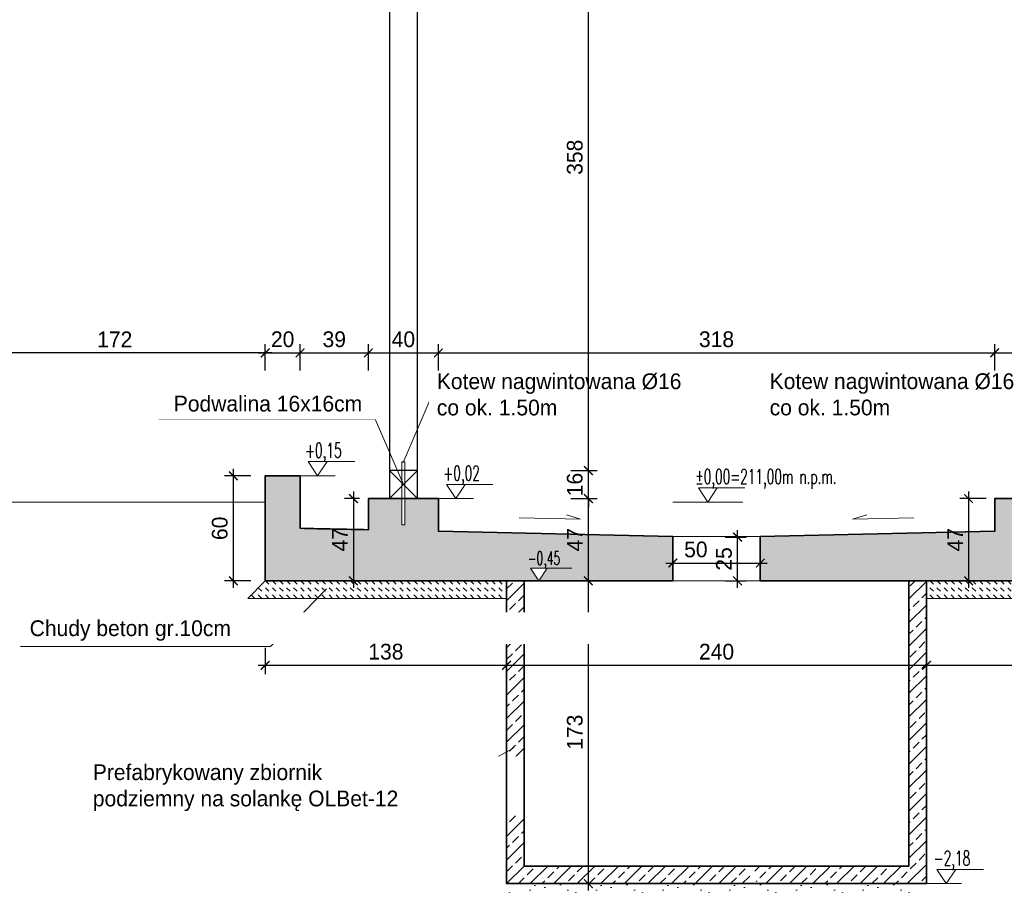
# Model space of a CAD drawing. Header units: millimetres. Extents: x 219841 to 236232, y -126388 to -112129.
# Tile 14 of 30: x 231314 to 231877, y -113118 to -112623. Entities that reach past the tile are written whole.
import ezdxf
from ezdxf.lldxf.tags import DXFTag

# ---------------------------------------------------------------- set-up
doc = ezdxf.new("R2010")
doc.units = ezdxf.units.MM
doc.layers.add('-Linie pomocnicze', color=251, linetype='Continuous', lineweight=5, plot=False)
for name, color, linetype, lineweight in [('A-ANNO-TEXT', 171, 'Continuous', 5), ('A-COLS', 4, 'Continuous', 9), ('A-KOTE', 30, 'Continuous', 13), ('I-HATCH', 252, 'Continuous', 5), ('I-WALL', 2, 'Continuous', 9), ('K_DREW_PRZEK', 4, 'Continuous', 30), ('K_HATCH', 8, 'Continuous', 9), ('K_WYMIARY', 8, 'Continuous', 5), ('Opis', 41, 'Continuous', 9), ('przekrojowa', 45, 'Continuous', 35), ('Wymiarowanie', 2, 'Continuous', 9)]:
    doc.layers.add(name, color=color, linetype=linetype, lineweight=lineweight)
doc.styles.add('BA_OPISY_1-100', font='romans.shx', dxfattribs={"width": 0.6, "height": 25})
doc.styles.add('ROMANS', font='GOTHIC.TTF')
doc.styles.get("Standard").update_dxf_attribs({"font": 'GOTHIC.TTF'})
tags = doc.linetypes.add('HIDDEN2', pattern=[4.7625, 3.175, -1.5875]).pattern_tags.tags
tags[6:7] = [DXFTag(74, 4), DXFTag(75, 0), DXFTag(340, '0'), DXFTag(46, 1.0), DXFTag(50, 0.0), DXFTag(44, 0.0), DXFTag(45, 0.0)]
tags[4:5] = [DXFTag(74, 4), DXFTag(75, 0), DXFTag(340, '0'), DXFTag(46, 1.0), DXFTag(50, 0.0), DXFTag(44, 0.0), DXFTag(45, 0.0)]
doc.dimstyles.new('Radek 50 dokładny', dxfattribs={"dimtxt": 9, "dimasz": 5, "dimexe": 5, "dimexo": 5, "dimgap": 3, "dimtad": 1, "dimdec": 1, "dimrnd": 0.5, "dimlunit": 6, "dimtxsty": 'ROMANS', "dimblk": 'ARCHTICK', "dimcen": 5, "dimdle": 4, "dimclrd": 256, "dimclrt": 2, "dimadec": 0, "dimazin": 0, "dimtfac": 1, "dimtdec": 1, "dimtix": 1, "dimtmove": 1, "dimatfit": 0, "dimldrblk": 'DOTSMALL', "dimfxl": 10, "dimfxlon": 1, "dimarcsym": 0})
pattern_1 = [(135, (231444.0096, -112953.7176), (-4.041115, 4e-16), [2.8575, -2.8575])]

# ---------------------------------------------------------------- blocks, each defined once
blk = doc.blocks.new('FINISHING LEVEL 1')
at = {"color": 0, "linetype": 'Continuous'}
blk.add_line((-8, 12), (31.43, 12), dxfattribs=at)
blk.add_lwpolyline([(-8, 12), (0, 0), (8, 12)], dxfattribs=at)
at = {"color": 0, "style": 'BA_OPISY_1-100', "width": 0.6}
blk.add_attdef('FINISHING_LEVEL:', (-7.72, 15.34), '', height=12.5, dxfattribs=at)
blk = doc.blocks.new('_ArchTick')
at = {"layer": 'Wymiarowanie', "color": 0, "const_width": 0.15}
blk.add_lwpolyline([(-0.5, -0.5), (0.5, 0.5)], dxfattribs=at)
blk = doc.blocks.new('*D92')
at = {"layer": 'Defpoints', "color": 0}
for p in [(231473.97, -112813.48), (231454.01, -112883.72), (231473.97, -112883.72)]:
    blk.add_point(p, dxfattribs=at)
at = {"layer": 'K_WYMIARY', "color": 0, "lineweight": -2}
for p, q in [((231454.01, -112823.48), (231454.01, -112808.48)), ((231473.97, -112823.48), (231473.97, -112808.48))]:
    blk.add_line(p, q, dxfattribs=at)
at = {"layer": 'K_WYMIARY', "lineweight": -2}
blk.add_line((231450.01, -112813.48), (231477.97, -112813.48), dxfattribs=at)
at = {"layer": 'K_WYMIARY', "lineweight": -2, "xscale": 5, "yscale": 5, "zscale": 5, "rotation": 180}
blk.add_blockref('_ArchTick', (231454.01, -112813.48), dxfattribs=at)
at = {"layer": 'K_WYMIARY', "lineweight": -2, "xscale": 5, "yscale": 5, "zscale": 5}
blk.add_blockref('_ArchTick', (231473.97, -112813.48), dxfattribs=at)
at = {"layer": 'K_WYMIARY', "color": 2, "insert": (231463.99, -112805.75), "char_height": 9, "attachment_point": 5, "style": 'ROMANS'}
blk.add_mtext('20', dxfattribs=at)
blk = doc.blocks.new('_DotSmall')
at = {"color": 0, "linetype": 'ByBlock', "const_width": 12.7}
blk.add_lwpolyline([(-1.5875, 0, 1), (1.5875, 0, 1)], format="xyb", close=True, dxfattribs=at)
blk = doc.blocks.new('*D93')
at = {"layer": 'Defpoints', "color": 0}
for p in [(231513.01, -112813.48), (231473.97, -112883.72), (231513.01, -112905.62)]:
    blk.add_point(p, dxfattribs=at)
at = {"layer": 'K_WYMIARY', "color": 0, "lineweight": -2}
for p, q in [((231473.97, -112823.48), (231473.97, -112808.48)), ((231513.01, -112823.48), (231513.01, -112808.48))]:
    blk.add_line(p, q, dxfattribs=at)
at = {"layer": 'K_WYMIARY', "lineweight": -2}
blk.add_line((231469.97, -112813.48), (231517.01, -112813.48), dxfattribs=at)
at = {"layer": 'K_WYMIARY', "lineweight": -2, "xscale": 5, "yscale": 5, "zscale": 5, "rotation": 180}
blk.add_blockref('_ArchTick', (231473.97, -112813.48), dxfattribs=at)
at = {"layer": 'K_WYMIARY', "lineweight": -2, "xscale": 5, "yscale": 5, "zscale": 5}
blk.add_blockref('_ArchTick', (231513.01, -112813.48), dxfattribs=at)
at = {"layer": 'K_WYMIARY', "color": 2, "insert": (231493.49, -112805.75), "char_height": 9, "attachment_point": 5, "style": 'ROMANS'}
blk.add_mtext('39', dxfattribs=at)
blk = doc.blocks.new('*D94')
at = {"layer": 'Defpoints', "color": 0}
for p in [(231553.02, -112813.48), (231513.01, -112905.62), (231553.02, -112906.04)]:
    blk.add_point(p, dxfattribs=at)
at = {"layer": 'K_WYMIARY', "color": 0, "lineweight": -2}
for p, q in [((231513.01, -112823.48), (231513.01, -112808.48)), ((231553.02, -112823.48), (231553.02, -112808.48))]:
    blk.add_line(p, q, dxfattribs=at)
at = {"layer": 'K_WYMIARY', "lineweight": -2}
blk.add_line((231509.01, -112813.48), (231557.02, -112813.48), dxfattribs=at)
at = {"layer": 'K_WYMIARY', "lineweight": -2, "xscale": 5, "yscale": 5, "zscale": 5, "rotation": 180}
blk.add_blockref('_ArchTick', (231513.01, -112813.48), dxfattribs=at)
at = {"layer": 'K_WYMIARY', "lineweight": -2, "xscale": 5, "yscale": 5, "zscale": 5}
blk.add_blockref('_ArchTick', (231553.02, -112813.48), dxfattribs=at)
at = {"layer": 'K_WYMIARY', "color": 2, "insert": (231533.01, -112805.75), "char_height": 9, "attachment_point": 5, "style": 'ROMANS'}
blk.add_mtext('40', dxfattribs=at)
blk = doc.blocks.new('*D95')
at = {"layer": 'Defpoints', "color": 0}
for p in [(231871, -112813.48), (231553.02, -112906.04), (231871, -112906.04)]:
    blk.add_point(p, dxfattribs=at)
at = {"layer": 'K_WYMIARY', "color": 0, "lineweight": -2}
for p, q in [((231553.02, -112823.48), (231553.02, -112808.48)), ((231871, -112823.48), (231871, -112808.48))]:
    blk.add_line(p, q, dxfattribs=at)
at = {"layer": 'K_WYMIARY', "lineweight": -2}
blk.add_line((231549.02, -112813.48), (231875, -112813.48), dxfattribs=at)
at = {"layer": 'K_WYMIARY', "lineweight": -2, "xscale": 5, "yscale": 5, "zscale": 5, "rotation": 180}
blk.add_blockref('_ArchTick', (231553.02, -112813.48), dxfattribs=at)
at = {"layer": 'K_WYMIARY', "lineweight": -2, "xscale": 5, "yscale": 5, "zscale": 5}
blk.add_blockref('_ArchTick', (231871, -112813.48), dxfattribs=at)
at = {"layer": 'K_WYMIARY', "color": 2, "insert": (231712.01, -112805.75), "char_height": 9, "attachment_point": 5, "style": 'ROMANS'}
blk.add_mtext('318', dxfattribs=at)
blk = doc.blocks.new('*D96')
at = {"layer": 'Defpoints', "color": 0}
for p in [(231911.01, -112813.48), (231871, -112906.04), (231911.01, -112905.62)]:
    blk.add_point(p, dxfattribs=at)
at = {"layer": 'K_WYMIARY', "color": 0, "lineweight": -2}
for p, q in [((231871, -112823.48), (231871, -112808.48)), ((231911.01, -112823.48), (231911.01, -112808.48))]:
    blk.add_line(p, q, dxfattribs=at)
at = {"layer": 'K_WYMIARY', "lineweight": -2}
blk.add_line((231867, -112813.48), (231915.01, -112813.48), dxfattribs=at)
at = {"layer": 'K_WYMIARY', "lineweight": -2, "xscale": 5, "yscale": 5, "zscale": 5, "rotation": 180}
blk.add_blockref('_ArchTick', (231871, -112813.48), dxfattribs=at)
at = {"layer": 'K_WYMIARY', "lineweight": -2, "xscale": 5, "yscale": 5, "zscale": 5}
blk.add_blockref('_ArchTick', (231911.01, -112813.48), dxfattribs=at)
at = {"layer": 'K_WYMIARY', "color": 2, "insert": (231891.01, -112805.75), "char_height": 9, "attachment_point": 5, "style": 'ROMANS'}
blk.add_mtext('40', dxfattribs=at)
blk = doc.blocks.new('*D99')
at = {"layer": 'Defpoints', "color": 0}
for p in [(231454.01, -112883.72), (231435.78, -112943.72), (231454.01, -112943.72)]:
    blk.add_point(p, dxfattribs=at)
at = {"layer": 'K_WYMIARY', "lineweight": -2}
blk.add_line((231435.78, -112879.72), (231435.78, -112947.72), dxfattribs=at)
at = {"layer": 'K_WYMIARY', "color": 0, "lineweight": -2}
for p, q in [((231445.78, -112883.72), (231430.78, -112883.72)), ((231445.78, -112943.72), (231430.78, -112943.72))]:
    blk.add_line(p, q, dxfattribs=at)
at = {"layer": 'K_WYMIARY', "lineweight": -2, "xscale": 5, "yscale": 5, "zscale": 5}
for p, rotation in [((231435.78, -112883.72), 90), ((231435.78, -112943.72), 270)]:
    blk.add_blockref('_ArchTick', p, dxfattribs=dict(at, rotation=rotation))
at = {"layer": 'K_WYMIARY', "color": 2, "insert": (231428.05, -112913.72), "char_height": 9, "attachment_point": 5, "rotation": 90, "style": 'ROMANS'}
blk.add_mtext('60', dxfattribs=at)
blk = doc.blocks.new('*D100')
at = {"layer": 'Defpoints', "color": 0}
for p in [(231454.01, -112958.99), (231592.01, -112966.72), (231592.01, -112991.96)]:
    blk.add_point(p, dxfattribs=at)
at = {"layer": 'K_WYMIARY', "color": 0, "lineweight": -2}
for p, q in [((231454.01, -112981.96), (231454.01, -112996.96)), ((231592.01, -112981.96), (231592.01, -112996.96))]:
    blk.add_line(p, q, dxfattribs=at)
at = {"layer": 'K_WYMIARY', "lineweight": -2}
blk.add_line((231450.01, -112991.96), (231596.01, -112991.96), dxfattribs=at)
at = {"layer": 'K_WYMIARY', "lineweight": -2, "xscale": 5, "yscale": 5, "zscale": 5, "rotation": 180}
blk.add_blockref('_ArchTick', (231454.01, -112991.96), dxfattribs=at)
at = {"layer": 'K_WYMIARY', "lineweight": -2, "xscale": 5, "yscale": 5, "zscale": 5}
blk.add_blockref('_ArchTick', (231592.01, -112991.96), dxfattribs=at)
at = {"layer": 'K_WYMIARY', "color": 2, "insert": (231523.01, -112984.24), "char_height": 9, "attachment_point": 5, "style": 'ROMANS'}
blk.add_mtext('138', dxfattribs=at)
blk = doc.blocks.new('*D101')
at = {"layer": 'Defpoints', "color": 0}
for p in [(231592.01, -112966.72), (231832.01, -112966.72), (231832.01, -112991.96)]:
    blk.add_point(p, dxfattribs=at)
at = {"layer": 'K_WYMIARY', "color": 0, "lineweight": -2}
for p, q in [((231592.01, -112981.96), (231592.01, -112996.96)), ((231832.01, -112981.96), (231832.01, -112996.96))]:
    blk.add_line(p, q, dxfattribs=at)
at = {"layer": 'K_WYMIARY', "lineweight": -2}
blk.add_line((231588.01, -112991.96), (231836.01, -112991.96), dxfattribs=at)
at = {"layer": 'K_WYMIARY', "lineweight": -2, "xscale": 5, "yscale": 5, "zscale": 5, "rotation": 180}
blk.add_blockref('_ArchTick', (231592.01, -112991.96), dxfattribs=at)
at = {"layer": 'K_WYMIARY', "lineweight": -2, "xscale": 5, "yscale": 5, "zscale": 5}
blk.add_blockref('_ArchTick', (231832.01, -112991.96), dxfattribs=at)
at = {"layer": 'K_WYMIARY', "color": 2, "insert": (231712.01, -112984.24), "char_height": 9, "attachment_point": 5, "style": 'ROMANS'}
blk.add_mtext('240', dxfattribs=at)
blk = doc.blocks.new('*D104')
at = {"layer": 'Defpoints', "color": 0}
for p in [(231282.01, -112813.48), (231282.01, -112943.72), (231454.01, -112943.72)]:
    blk.add_point(p, dxfattribs=at)
at = {"layer": 'K_WYMIARY', "color": 0, "lineweight": -2}
for p, q in [((231282.01, -112823.48), (231282.01, -112808.48)), ((231454.01, -112823.48), (231454.01, -112808.48))]:
    blk.add_line(p, q, dxfattribs=at)
at = {"layer": 'K_WYMIARY', "lineweight": -2}
blk.add_line((231458.01, -112813.48), (231278.01, -112813.48), dxfattribs=at)
at = {"layer": 'K_WYMIARY', "lineweight": -2, "xscale": 5, "yscale": 5, "zscale": 5, "rotation": 180}
blk.add_blockref('_ArchTick', (231282.01, -112813.48), dxfattribs=at)
at = {"layer": 'K_WYMIARY', "lineweight": -2, "xscale": 5, "yscale": 5, "zscale": 5}
blk.add_blockref('_ArchTick', (231454.01, -112813.48), dxfattribs=at)
at = {"layer": 'K_WYMIARY', "color": 2, "insert": (231368.01, -112805.75), "char_height": 9, "attachment_point": 5, "style": 'ROMANS'}
blk.add_mtext('172', dxfattribs=at)
blk = doc.blocks.new('*D106')
at = {"layer": 'Defpoints', "color": 0}
for p in [(231638.74, -112943.72), (231687.01, -112943.72), (231843.86, -113116.72)]:
    blk.add_point(p, dxfattribs=at)
at = {"layer": 'K_WYMIARY', "lineweight": -2}
blk.add_line((231638.74, -113120.72), (231638.74, -112939.72), dxfattribs=at)
at = {"layer": 'K_WYMIARY', "color": 0, "lineweight": -2}
for p, q in [((231648.74, -112943.72), (231633.74, -112943.72)), ((231648.74, -113116.72), (231633.74, -113116.72))]:
    blk.add_line(p, q, dxfattribs=at)
at = {"layer": 'K_WYMIARY', "lineweight": -2, "xscale": 5, "yscale": 5, "zscale": 5}
for p, rotation in [((231638.74, -112943.72), 90), ((231638.74, -113116.72), 270)]:
    blk.add_blockref('_ArchTick', p, dxfattribs=dict(at, rotation=rotation))
at = {"layer": 'K_WYMIARY', "color": 2, "insert": (231631.01, -113030.22), "char_height": 9, "attachment_point": 5, "rotation": 90, "style": 'ROMANS'}
blk.add_mtext('173', dxfattribs=at)
blk = doc.blocks.new('*D107')
at = {"layer": 'Defpoints', "color": 0}
for p in [(231529.84, -112896.72), (231638.74, -112896.72), (231844.13, -112943.72)]:
    blk.add_point(p, dxfattribs=at)
at = {"layer": 'K_WYMIARY', "lineweight": -2}
blk.add_line((231638.74, -112947.72), (231638.74, -112892.72), dxfattribs=at)
at = {"layer": 'K_WYMIARY', "color": 0, "lineweight": -2}
for p, q in [((231628.74, -112896.72), (231643.74, -112896.72)), ((231648.74, -112943.72), (231633.74, -112943.72))]:
    blk.add_line(p, q, dxfattribs=at)
at = {"layer": 'K_WYMIARY', "lineweight": -2, "xscale": 5, "yscale": 5, "zscale": 5}
for p, rotation in [((231638.74, -112896.72), 90), ((231638.74, -112943.72), 270)]:
    blk.add_blockref('_ArchTick', p, dxfattribs=dict(at, rotation=rotation))
at = {"layer": 'K_WYMIARY', "color": 2, "insert": (231631.01, -112920.22), "char_height": 9, "attachment_point": 5, "rotation": 90, "style": 'ROMANS'}
blk.add_mtext('47', dxfattribs=at)
blk = doc.blocks.new('*D108')
at = {"layer": 'Defpoints', "color": 0}
for p in [(231517.84, -112880.72), (231638.74, -112880.72), (231529.84, -112896.72)]:
    blk.add_point(p, dxfattribs=at)
at = {"layer": 'K_WYMIARY', "lineweight": -2}
for p, q in [((231638.74, -112880.72), (231638.74, -112875.72)), ((231638.74, -112896.72), (231638.74, -112880.72)), ((231638.74, -112896.72), (231638.74, -112901.72))]:
    blk.add_line(p, q, dxfattribs=at)
at = {"layer": 'K_WYMIARY', "color": 0, "lineweight": -2}
for p, q in [((231628.74, -112880.72), (231643.74, -112880.72)), ((231628.74, -112896.72), (231643.74, -112896.72))]:
    blk.add_line(p, q, dxfattribs=at)
at = {"layer": 'K_WYMIARY', "lineweight": -2, "xscale": 5, "yscale": 5, "zscale": 5}
for p, rotation in [((231638.74, -112880.72), 270), ((231638.74, -112896.72), 90)]:
    blk.add_blockref('_ArchTick', p, dxfattribs=dict(at, rotation=rotation))
at = {"layer": 'K_WYMIARY', "color": 2, "insert": (231631.01, -112888.72), "char_height": 9, "attachment_point": 5, "rotation": 90, "style": 'ROMANS'}
blk.add_mtext('16', dxfattribs=at)
blk = doc.blocks.new('*D109')
at = {"layer": 'Defpoints', "color": 0}
for p in [(231517.84, -112522.72), (231638.74, -112522.72), (231517.84, -112880.72)]:
    blk.add_point(p, dxfattribs=at)
at = {"layer": 'K_WYMIARY', "lineweight": -2}
blk.add_line((231638.74, -112884.72), (231638.74, -112518.72), dxfattribs=at)
at = {"layer": 'K_WYMIARY', "color": 0, "lineweight": -2}
for p, q in [((231628.74, -112522.72), (231643.74, -112522.72)), ((231628.74, -112880.72), (231643.74, -112880.72))]:
    blk.add_line(p, q, dxfattribs=at)
at = {"layer": 'K_WYMIARY', "lineweight": -2, "xscale": 5, "yscale": 5, "zscale": 5}
for p, rotation in [((231638.74, -112522.72), 90), ((231638.74, -112880.72), 270)]:
    blk.add_blockref('_ArchTick', p, dxfattribs=dict(at, rotation=rotation))
at = {"layer": 'K_WYMIARY', "color": 2, "insert": (231631.01, -112701.72), "char_height": 9, "attachment_point": 5, "rotation": 90, "style": 'ROMANS'}
blk.add_mtext('358', dxfattribs=at)
blk = doc.blocks.new('*D148')
at = {"layer": 'Defpoints', "color": 0}
for p in [(231737.01, -112933.55), (231687.01, -112945.52), (231737.01, -112945.52)]:
    blk.add_point(p, dxfattribs=at)
at = {"layer": 'K_WYMIARY', "color": 0, "lineweight": -2}
for p, q in [((231687.01, -112940.52), (231687.01, -112928.55)), ((231737.01, -112940.52), (231737.01, -112928.55))]:
    blk.add_line(p, q, dxfattribs=at)
at = {"layer": 'K_WYMIARY', "lineweight": -2}
blk.add_line((231683.01, -112933.55), (231741.01, -112933.55), dxfattribs=at)
at = {"layer": 'K_WYMIARY', "lineweight": -2, "xscale": 5, "yscale": 5, "zscale": 5, "rotation": 180}
blk.add_blockref('_ArchTick', (231687.01, -112933.55), dxfattribs=at)
at = {"layer": 'K_WYMIARY', "lineweight": -2, "xscale": 5, "yscale": 5, "zscale": 5}
blk.add_blockref('_ArchTick', (231737.01, -112933.55), dxfattribs=at)
at = {"layer": 'K_WYMIARY', "color": 2, "insert": (231700.19, -112925.83), "char_height": 9, "attachment_point": 5, "style": 'ROMANS'}
blk.add_mtext('50', dxfattribs=at)
blk = doc.blocks.new('*D185')
at = {"layer": 'Defpoints', "color": 0}
for p in [(231969.99, -112943.72), (231832.01, -112966.72), (231969.99, -112991.96)]:
    blk.add_point(p, dxfattribs=at)
at = {"layer": 'K_WYMIARY', "color": 0, "lineweight": -2}
for p, q in [((231832.01, -112981.96), (231832.01, -112996.96)), ((231969.99, -112981.96), (231969.99, -112996.96))]:
    blk.add_line(p, q, dxfattribs=at)
at = {"layer": 'K_WYMIARY', "lineweight": -2}
blk.add_line((231828.01, -112991.96), (231973.99, -112991.96), dxfattribs=at)
at = {"layer": 'K_WYMIARY', "lineweight": -2, "xscale": 5, "yscale": 5, "zscale": 5, "rotation": 180}
blk.add_blockref('_ArchTick', (231832.01, -112991.96), dxfattribs=at)
at = {"layer": 'K_WYMIARY', "lineweight": -2, "xscale": 5, "yscale": 5, "zscale": 5}
blk.add_blockref('_ArchTick', (231969.99, -112991.96), dxfattribs=at)
at = {"layer": 'K_WYMIARY', "color": 2, "insert": (231901, -112984.24), "char_height": 9, "attachment_point": 5, "style": 'ROMANS'}
blk.add_mtext('138', dxfattribs=at)
blk = doc.blocks.new('*D189')
at = {"layer": 'Defpoints', "color": 0}
for p in [(231513.01, -112896.72), (231504.41, -112943.72), (231513.01, -112943.72)]:
    blk.add_point(p, dxfattribs=at)
at = {"layer": 'K_WYMIARY', "lineweight": -2}
blk.add_line((231504.41, -112892.72), (231504.41, -112947.72), dxfattribs=at)
at = {"layer": 'K_WYMIARY', "color": 0, "lineweight": -2}
for p, q in [((231508.01, -112896.72), (231499.41, -112896.72)), ((231508.01, -112943.72), (231499.41, -112943.72))]:
    blk.add_line(p, q, dxfattribs=at)
at = {"layer": 'K_WYMIARY', "lineweight": -2, "xscale": 5, "yscale": 5, "zscale": 5}
for p, rotation in [((231504.41, -112896.72), 90), ((231504.41, -112943.72), 270)]:
    blk.add_blockref('_ArchTick', p, dxfattribs=dict(at, rotation=rotation))
at = {"layer": 'K_WYMIARY', "color": 2, "insert": (231496.69, -112920.22), "char_height": 9, "attachment_point": 5, "rotation": 90, "style": 'ROMANS'}
blk.add_mtext('47', dxfattribs=at)
blk = doc.blocks.new('*D190')
at = {"layer": 'Defpoints', "color": 0}
for p in [(231911.01, -112896.72), (231856.12, -112943.72), (231911.01, -112943.72)]:
    blk.add_point(p, dxfattribs=at)
at = {"layer": 'K_WYMIARY', "lineweight": -2}
blk.add_line((231856.12, -112892.72), (231856.12, -112947.72), dxfattribs=at)
at = {"layer": 'K_WYMIARY', "color": 0, "lineweight": -2}
for p, q in [((231866.12, -112896.72), (231851.12, -112896.72)), ((231866.12, -112943.72), (231851.12, -112943.72))]:
    blk.add_line(p, q, dxfattribs=at)
at = {"layer": 'K_WYMIARY', "lineweight": -2, "xscale": 5, "yscale": 5, "zscale": 5}
for p, rotation in [((231856.12, -112896.72), 90), ((231856.12, -112943.72), 270)]:
    blk.add_blockref('_ArchTick', p, dxfattribs=dict(at, rotation=rotation))
at = {"layer": 'K_WYMIARY', "color": 2, "insert": (231848.39, -112920.22), "char_height": 9, "attachment_point": 5, "rotation": 90, "style": 'ROMANS'}
blk.add_mtext('47', dxfattribs=at)
blk = doc.blocks.new('*D205')
at = {"layer": 'Defpoints', "color": 0}
for p in [(231712.01, -112918.71), (231724.01, -112918.71), (231712.01, -112943.71)]:
    blk.add_point(p, dxfattribs=at)
at = {"layer": 'K_WYMIARY', "lineweight": -2}
blk.add_line((231724.01, -112947.71), (231724.01, -112914.71), dxfattribs=at)
at = {"layer": 'K_WYMIARY', "color": 0, "lineweight": -2}
for p, q in [((231717.01, -112918.71), (231729.01, -112918.71)), ((231717.01, -112943.71), (231729.01, -112943.71))]:
    blk.add_line(p, q, dxfattribs=at)
at = {"layer": 'K_WYMIARY', "lineweight": -2, "xscale": 5, "yscale": 5, "zscale": 5}
for p, rotation in [((231724.01, -112918.71), 90), ((231724.01, -112943.71), 270)]:
    blk.add_blockref('_ArchTick', p, dxfattribs=dict(at, rotation=rotation))
at = {"layer": 'K_WYMIARY', "color": 2, "insert": (231716.28, -112931.21), "char_height": 9, "attachment_point": 5, "rotation": 90, "style": 'ROMANS'}
blk.add_mtext('25', dxfattribs=at)

msp = doc.modelspace()

# ---------------------------------------------------------------- hatches: boundary and pattern name
at = {"layer": 'K_HATCH'}
h = msp.add_hatch(dxfattribs=at)
h.set_pattern_fill('ANSI33', color=256, scale=1.5)
h.set_pattern_definition([(45, (231222.01, -113018.718), (-6.73519, 6.73519), []), (45, (231228.745, -113018.718), (-6.73519, 6.73519), [4.7625, -2.38125])])
h.paths.add_polyline_path([(231737.01, -112918.42), (231871, -112915.37), (231871.01, -112896.72), (231890.21, -112896.72), (231890.21, -112911.72), (231891.81, -112911.72), (231891.81, -112896.72), (231911.01, -112896.72), (231911.01, -112914.53), (231950.01, -112913.72), (231950.05, -112883.72), (231970.01, -112883.72), (231970.01, -112943.72), (231737.01, -112943.72), (231737.01, -112918.42)])
edge = h.paths.add_edge_path()
edge.add_line((231488.6, -112914.02), (231512.76, -112914.53))
edge.add_spline(control_points=[(231512.76, -112914.53), (231504.71, -112914.36), (231496.66, -112914.19), (231488.6, -112914.02)], knot_values=[0.753671, 0.753671, 0.753671, 0.753671, 0.907233, 0.907233, 0.907233, 0.907233], degree=3, periodic=0)
edge = h.paths.add_edge_path()
edge.add_line((231454.01, -112898.72), (231454.01, -112883.72))
edge.add_line((231454.01, -112883.72), (231473.97, -112883.72))
edge.add_line((231473.97, -112883.72), (231474.01, -112913.72))
edge.add_spline(control_points=[(231474.01, -112913.72), (231478.87, -112913.82), (231483.74, -112913.92), (231488.6, -112914.02)], knot_values=[-1, -1, -1, -1, -0.907233, -0.907233, -0.907233, -0.907233], degree=3, periodic=0)
edge.add_spline(control_points=[(231488.6, -112914.02), (231496.66, -112914.19), (231504.71, -112914.36), (231512.76, -112914.53)], knot_values=[-0.907233, -0.907233, -0.907233, -0.907233, -0.753671, -0.753671, -0.753671, -0.753671], degree=3, periodic=0)
edge.add_line((231513.01, -112914.53), (231513.01, -112896.72))
edge.add_line((231513.01, -112896.72), (231525.01, -112896.72))
edge.add_line((231525.01, -112896.72), (231532.21, -112896.72))
edge.add_line((231532.21, -112896.72), (231532.21, -112911.72))
edge.add_line((231532.21, -112911.72), (231533.81, -112911.72))
edge.add_line((231533.81, -112911.72), (231533.81, -112896.72))
edge.add_line((231533.81, -112896.72), (231541.01, -112896.72))
edge.add_line((231541.01, -112896.72), (231553.01, -112896.72))
edge.add_line((231553.01, -112896.72), (231553.02, -112915.37))
edge.add_line((231553.02, -112915.37), (231687.01, -112918.42))
edge.add_line((231687.01, -112918.42), (231687.01, -112943.71))
edge.add_line((231687.01, -112943.72), (231647.01, -112943.72))
edge.add_line((231647.01, -112943.72), (231610.47, -112943.72))
edge.add_line((231610.47, -112943.72), (231615.27, -112936.52))
edge.add_line((231615.27, -112936.52), (231605.67, -112936.52))
edge.add_line((231605.67, -112936.52), (231610.47, -112943.72))
edge.add_line((231610.47, -112943.72), (231454.01, -112943.72))
edge.add_line((231454.01, -112943.72), (231454.01, -112898.72))
h.paths.add_polyline_path([(231601.89, -112923.35), (231601.89, -112936.75), (231625.64, -112936.75), (231625.64, -112923.35)], flags=24)
h.paths.add_polyline_path([(231222.01, -113018.72), (231222.01, -112911.72), (231246.01, -112911.72), (231247.41, -112911.72), (231247.41, -112932.92), (231248.61, -112932.92), (231248.61, -112911.72), (231255.41, -112911.72), (231255.41, -112932.92), (231256.61, -112932.92), (231256.61, -112911.72), (231258.01, -112911.72), (231282.01, -112911.72), (231282.01, -113018.72)])
h.paths.add_polyline_path([(232142.01, -113018.72), (232142.01, -112911.72), (232166.01, -112911.72), (232167.41, -112911.72), (232167.41, -112932.92), (232168.61, -112932.92), (232168.61, -112911.72), (232175.41, -112911.72), (232175.41, -112932.92), (232176.61, -112932.92), (232176.61, -112911.72), (232178.01, -112911.72), (232202.01, -112911.72), (232202.01, -113018.72)])
h.paths.add_polyline_path([(231623.7, -112929.52), (231637.88, -112929.52), (231637.88, -112911.56), (231623.7, -112911.56)], flags=24)
h = msp.add_hatch(dxfattribs=at)
h.set_pattern_fill('DASH', color=256, scale=0.9, angle=135, style=0)
h.set_pattern_definition(pattern_1)
h.paths.add_polyline_path([(231623.7, -112964.47), (231637.88, -112964.47), (231637.88, -112946.71), (231623.7, -112946.71)], flags=24)
h.paths.add_polyline_path([(231592.01, -112953.72), (231444.01, -112953.72), (231454.01, -112943.72), (231592.01, -112943.72)])
h = msp.add_hatch(dxfattribs=at)
h.set_pattern_fill('ANSI33', color=256, scale=1.5)
h.set_pattern_definition([(45, (231592.01, -113116.718), (-6.7352, 6.7352), []), (45, (231598.745, -113116.718), (-6.7352, 6.7352), [4.7625, -2.38125])])
h.paths.add_polyline_path([(231592.01, -112953.72), (231592.01, -112943.72), (231602.01, -112943.72), (231602.01, -113106.72), (231822.01, -113106.72), (231822.01, -112943.72), (231832.01, -112943.72), (231832.01, -112953.72), (231832.01, -113116.72), (231733.85, -113116.72), (231738.65, -113109.52), (231729.05, -113109.52), (231733.85, -113116.72), (231592.01, -113116.72), (231592.01, -113041.44)])
h.paths.add_polyline_path([(231725.27, -113096.35), (231725.27, -113109.75), (231748.17, -113109.75), (231748.17, -113096.35)], flags=24)
h = msp.add_hatch(dxfattribs=at)
h.set_pattern_fill('DASH', color=256, scale=0.9, angle=45, style=0)
h.set_pattern_definition(pattern_1)
h.paths.add_polyline_path([(231800.32, -112964.47), (231786.14, -112964.47), (231786.14, -112946.71), (231800.32, -112946.71)], flags=24)
h.paths.add_polyline_path([(231832.01, -112953.72), (231980.01, -112953.72), (231970.01, -112943.72), (231832.01, -112943.72)])
h = msp.add_hatch(dxfattribs=at)
h.set_pattern_fill('CONC', color=256, scale=1.5, style=2)
h.set_pattern_definition([(0, (231628.205, -113132.334), (0, 38.1), [0, -38.1]), (0, (231628.586, -113145.67), (0, 38.1), [0, -38.1]), (0, (231629.73, -113125.095), (0, 38.1), [0, -38.1]), (338.1986, (231609.9166, -113136.9056), (114.3, -38.1), [4.1035, -201.0713]), (216.87, (231613.727, -113138.43), (114.3, 76.2), [1.905, -188.595]), (130.6013, (231612.2026, -113139.5726), (190.500016, -228.59996), [3.5126, -347.752]), (206.565, (231599.63, -113144.145), (-38.1, -38.1), [0.852, -84.3422]), (326.31, (231598.868, -113144.526), (76.2, -38.10005), [1.3737, -135.9978]), (108.435, (231600.011, -113145.288), (-38.09994, 76.2), [1.205, -119.278]), (225, (231624.014, -113147.955), (-5e-15, -38.1), [1.6164, -52.265]), (0, (231622.87, -113149.098), (38.1, 38.1), [2.286, -35.814]), (135, (231625.157, -113149.098), (-38.1, 3e-15), [1.6164, -52.265]), (251.565, (231619.442, -113123.571), (38.09994, 76.2), [1.205, -119.278]), (0, (231619.06, -113124.714), (38.1, 38.1), [1.905, -36.195]), (143.13, (231620.966, -113124.714), (-114.3, 76.2), [1.905, -188.595]), (213.69, (231599.249, -113123.19), (76.2, 38.10005), [1.3737, -135.9978]), (341.565, (231598.106, -113123.952), (-76.2, 38.09994), [2.4097, -118.073]), (126.87, (231600.392, -113124.714), (76.2, -114.3), [1.905, -188.595]), (0, (231610.298, -113124.714), (0, 38.1), [0, -38.1]), (0, (231600.01, -113134.62), (0, 38.1), [0, -38.1]), (0, (231610.68, -113148.717), (0, 38.1), [0, -38.1]), (0, (231620.966, -113136.906), (0, 38.1), [0, -38.1]), (0, (231609.917, -113130.43), (0, 38.1), [0, -38.1]), (0, (231601.535, -113129.286), (0, 38.1), [0, -38.1]), (0, (231604.964, -113131.57), (0, 38.1), [0, -38.1]), (0, (231603.44, -113140.716), (0, 38.1), [0, -38.1]), (0, (231594.296, -113139.19), (0, 38.1), [0, -38.1]), (0, (231594.677, -113130.43), (0, 38.1), [0, -38.1]), (0, (231593.534, -113122.047), (0, 38.1), [0, -38.1]), (0, (231605.345, -113120.523), (0, 38.1), [0, -38.1]), (0, (231613.727, -113119), (0, 38.1), [0, -38.1]), (0, (231627.06, -113120.523), (0, 38.1), [0, -38.1]), (0, (231617.918, -113132.334), (0, 38.1), [0, -38.1]), (0, (231614.108, -113125.476), (0, 38.1), [0, -38.1]), (0, (231617.156, -113143.764), (0, 38.1), [0, -38.1]), (0, (231605.726, -113145.67), (0, 38.1), [0, -38.1]), (0, (231617.156, -113154.05), (0, 38.1), [0, -38.1]), (0, (231604.583, -113151.765), (0, 38.1), [0, -38.1]), (0, (231592.39, -113152.908), (0, 38.1), [0, -38.1]), (0, (231596.963, -113154.813), (0, 38.1), [0, -38.1]), (0, (231597.344, -113149.48), (0, 38.1), [0, -38.1]), (0, (231622.87, -113155.575), (0, 38.1), [0, -38.1]), (0, (231627.443, -113139.954), (0, 38.1), [0, -38.1]), (0, (231625.538, -113128.524), (0, 38.1), [0, -38.1]), (0, (231608.01, -113155.956), (0, 38.1), [0, -38.1])])
h.paths.add_polyline_path([(231592.01, -113156.72), (231592.01, -113116.72), (231733.85, -113116.72), (231832.01, -113116.72), (231832.01, -113156.72)])

# ---------------------------------------------------------------- linework, layer by layer
at = {"layer": '-Linie pomocnicze', "color": 1, "linetype": 'HIDDEN2', "ltscale": 5}
msp.add_lwpolyline([(231687.06, -112898.72), (231727.06, -112898.72)], dxfattribs=at)
at = {"layer": 'A-ANNO-TEXT', "color": 250}
msp.add_line((231619.38, -112965.4), (231617.31, -112965.4), dxfattribs=at)
at = {"layer": 'A-COLS', "lineweight": 18}
msp.add_lwpolyline([(231533.81, -112875.72), (231532.21, -112875.72), (231532.21, -112911.72), (231533.81, -112911.72), (231533.81, -112875.72)], dxfattribs=at)
at = {"layer": 'I-HATCH', "ltscale": 10}
for points in [[(231687.01, -112943.72), (231557.26, -112943.72)], [(231867.31, -112943.72), (231742.28, -112943.72)]]:
    msp.add_lwpolyline(points, dxfattribs=at)
at = {"layer": 'I-WALL', "lineweight": 35}
for p, q in [((231553.02, -112915.37), (231553.01, -112896.72)), ((231742.28, -112943.72), (231969.99, -112943.72))]:
    msp.add_line(p, q, dxfattribs=at)
at = {"layer": 'K_DREW_PRZEK'}
for p, q in [((231525.01, -112880.72), (231541.01, -112896.72)), ((231525.01, -112896.72), (231541.01, -112880.72))]:
    msp.add_line(p, q, dxfattribs=at)
msp.add_lwpolyline([(231541.01, -112880.72), (231541.01, -112522.72)], dxfattribs=at)
msp.add_lwpolyline([(231525.01, -112896.72), (231541.01, -112896.72), (231541.01, -112880.72), (231525.01, -112880.72)], close=True, dxfattribs=at)
at = {"layer": 'Opis', "linetype": 'HIDDEN2', "ltscale": 2}
for p, q in [((231473.97, -112883.72), (231493.97, -112883.72)), ((231553.01, -112896.72), (231573.01, -112896.72)), ((231832.01, -113116.72), (231852.01, -113116.72))]:
    msp.add_line(p, q, dxfattribs=at)
at = {"layer": 'Opis', "ltscale": 2}
for points in [[(231891.14, -112876.07), (231875.07, -112838.74), (231737.94, -112838.74)], [(231533.01, -112888.72), (231516.94, -112851.39), (231393.21, -112851.39)], [(230981.47, -112902.72), (231014.05, -112902.72), (231022.2, -112902.72), (231203.89, -112900.7), (231203.89, -112898.72), (231454.01, -112898.72)], [(231599.24, -112907.75), (231634.21, -112908.54), (231626.18, -112906.03)], [(231824.78, -112907.75), (231789.81, -112908.54), (231797.84, -112906.03)], [(231687.01, -112918.3), (231737.01, -112918.3)], [(231489.08, -112948.21), (231457.1, -112981.18), (231314.12, -112981.18)], [(231454.01, -112943.72), (231444.01, -112953.72), (231592.01, -112953.72)], [(231687.01, -112943.71), (231737.01, -112943.71)], [(231970.01, -112943.72), (231980.01, -112953.72), (231832.01, -112953.72)], [(231595.89, -113039.33), (231550.59, -113063.91), (231352.62, -113063.91)]]:
    msp.add_lwpolyline(points, dxfattribs=at)
at = {"layer": 'przekrojowa'}
msp.add_line((231513.01, -112896.72), (231513.01, -112914.53), dxfattribs=at)
for points in [[(231687.01, -112943.72), (231454.01, -112943.72), (231454.01, -112883.72), (231473.97, -112883.72), (231474.01, -112913.72), (231513.01, -112914.53), (231513.01, -112896.72), (231553.01, -112896.72), (231553.02, -112915.37), (231687.01, -112918.42), (231687.01, -112943.71)], [(231737.01, -112918.42), (231737.01, -112943.72), (231970.01, -112943.72), (231970.01, -112883.72), (231950.05, -112883.72), (231950.01, -112913.72), (231911.01, -112914.53), (231911.01, -112896.72), (231871.01, -112896.72), (231871, -112915.37), (231737.01, -112918.42)]]:
    msp.add_lwpolyline(points, dxfattribs=at)
msp.add_open_spline([(231512.76, -112914.53), (231499.84, -112914.26), (231486.93, -112913.99), (231474.01, -112913.72)], degree=3, dxfattribs=at)

# ---------------------------------------------------------------- block references
at = {"layer": 'A-KOTE', "linetype": 'Continuous'}
ref = msp.add_blockref('FINISHING LEVEL 1', (231483.97, -112883.72), dxfattribs=dict(at, xscale=0.6749999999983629, yscale=0.6749999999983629, zscale=0.6749999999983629, rotation=360))
ref.add_attrib('FINISHING_LEVEL:', '+0,15', (231476.84, -112873.36, 0), dxfattribs={"layer": '0', "color": 0, "height": 8.437, "style": 'BA_OPISY_1-100', "width": 0.6})
ref = msp.add_blockref('FINISHING LEVEL 1', (231563.01, -112896.72), dxfattribs=dict(at, xscale=0.6749999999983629, yscale=0.6749999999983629, zscale=0.6749999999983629, rotation=360))
ref.add_attrib('FINISHING_LEVEL:', '+0,02', (231555.87, -112886.36, 0), dxfattribs={"layer": '0', "color": 0, "height": 8.437, "style": 'BA_OPISY_1-100', "width": 0.6})
ref = msp.add_blockref('FINISHING LEVEL 1', (231707.06, -112898.72), dxfattribs=dict(at, xscale=0.6749999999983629, yscale=0.6749999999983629, zscale=0.6749999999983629, rotation=360))
ref.add_attrib('FINISHING_LEVEL:', '%%p0,00=211,00m n.p.m.', (231699.93, -112888.36, 0), dxfattribs={"layer": '0', "color": 0, "height": 8.4375, "style": 'BA_OPISY_1-100', "width": 0.6})
ref = msp.add_blockref('FINISHING LEVEL 1', (231610.47, -112943.72), dxfattribs=dict(at, xscale=0.5999999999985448, yscale=0.5999999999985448, zscale=0.5999999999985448, rotation=360))
ref.add_attrib('FINISHING_LEVEL:', '-0,45', (231604.13, -112934.52, 0), dxfattribs={"layer": '0', "color": 0, "height": 7.5, "style": 'BA_OPISY_1-100', "width": 0.6})
ref = msp.add_blockref('FINISHING LEVEL 1', (231843.33, -113116.72), dxfattribs=dict(at, xscale=0.6749999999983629, yscale=0.6749999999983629, zscale=0.6749999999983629, rotation=360))
ref.add_attrib('FINISHING_LEVEL:', '-2,18', (231836.19, -113106.36, 0), dxfattribs={"layer": '0', "color": 0, "height": 8.437, "style": 'BA_OPISY_1-100', "width": 0.6})

# ---------------------------------------------------------------- dimensions: what is measured, and where the dimension line sits
at = {"layer": 'K_WYMIARY'}
for base, p1, p2, picture, middle in [((231638.74, -112880.72), (231529.84, -112896.72), (231517.84, -112880.72), '*D108', (231631.01, -112888.72)), ((231435.78, -112943.72), (231454.01, -112883.72), (231454.01, -112943.72), '*D99', (231428.05, -112913.72)), ((231504.41, -112943.72), (231513.01, -112896.72), (231513.01, -112943.72), '*D189', (231496.69, -112920.22)), ((231638.74, -112896.72), (231844.13, -112943.72), (231529.84, -112896.72), '*D107', (231631.01, -112920.22)), ((231856.12, -112943.72), (231911.01, -112896.72), (231911.01, -112943.72), '*D190', (231848.39, -112920.22)), ((231724.01, -112918.71), (231712.01, -112943.71), (231712.01, -112918.71), '*D205', (231716.28, -112931.21))]:
    dim = msp.add_linear_dim(base=base, p1=p1, p2=p2, angle=90, dimstyle='Radek 50 dokładny', dxfattribs=at)
    dim.commit()
    dim.dimension.update_dxf_attribs({"geometry": picture, "text_midpoint": middle})
dim = msp.add_linear_dim(base=(231737.01, -112933.55), p1=(231687.01, -112945.52), p2=(231737.01, -112945.52), dimstyle='Radek 50 dokładny', override={"dimblk": 'ArchTick'}, dxfattribs=at)
dim.commit()
dim.dimension.update_dxf_attribs({"geometry": '*D148', "text_midpoint": (231700.19, -112933.55), "dimtype": 160})
for base, p1, p2, picture, middle in [((231969.99, -112991.96), (231832.01, -112966.72), (231969.99, -112943.72), '*D185', (231901, -112984.24)), ((231592.01, -112991.96), (231454.01, -112958.99), (231592.01, -112966.72), '*D100', (231523.01, -112984.24)), ((231832.01, -112991.96), (231592.01, -112966.72), (231832.01, -112966.72), '*D101', (231712.01, -112984.24))]:
    dim = msp.add_linear_dim(base=base, p1=p1, p2=p2, dimstyle='Radek 50 dokładny', dxfattribs=at)
    dim.commit()
    dim.dimension.update_dxf_attribs({"geometry": picture, "text_midpoint": middle})

# ---------------------------------------------------------------- next in the draw order: texts
at = {"layer": 'Opis', "char_height": 9, "attachment_point": 5, "bg_fill": 2}
for s, insert, width in [('\\pxb0.555556,ql,t0;Kotew nagwintowana %%C16 co ok. 1.50m', (231815.55, -112837.23), 146.3679), ('\\pxb0.555556,qc,t0;Podwalina 16x16cm', (231455.6, -112842.53), 146.3679), ('\\pxb0.555556,ql,t0;Prefabrykowany zbiornik\\Ppodziemny na solankę OLBet-12', (231524.09, -113061.92), 337.2412)]:
    msp.add_mtext(s, dxfattribs=dict(at, insert=insert, width=width))

# ---------------------------------------------------------------- next in the draw order: linework, layer by layer
at = {"layer": 'K_DREW_PRZEK'}
msp.add_lwpolyline([(231525.01, -112522.72), (231525.01, -112880.72)], dxfattribs=at)
at = {"layer": 'Opis', "ltscale": 2}
msp.add_lwpolyline([(231532.86, -112876.11), (231548.93, -112838.78), (231686.06, -112838.78)], dxfattribs=at)
at = {"layer": 'przekrojowa'}
msp.add_lwpolyline([(231822.01, -112943.72), (231822.01, -113106.72), (231602.01, -113106.72), (231602.01, -112943.72), (231592.01, -112943.72), (231592.01, -113116.72), (231832.01, -113116.72), (231832.01, -112943.72), (231822.01, -112943.72)], dxfattribs=at)

# ---------------------------------------------------------------- next in the draw order: texts
at = {"layer": 'Opis', "insert": (231231.01, -113047.14), "char_height": 9, "width": 337.2412, "attachment_point": 5, "bg_fill": 2}
msp.add_mtext('\\pxb0.555556,ql,t0;Chudy beton gr.10cm', dxfattribs=at)

# ---------------------------------------------------------------- next in the draw order: dimensions: what is measured, and where the dimension line sits
at = {"layer": 'K_WYMIARY'}
for base, p1, p2, angle, picture, middle in [((231282.01, -112813.48), (231454.01, -112943.72), (231282.01, -112943.72), 180, '*D104', (231368.01, -112805.75)), ((231638.74, -112943.72), (231843.86, -113116.72), (231687.01, -112943.72), 90, '*D106', (231631.01, -113030.22))]:
    dim = msp.add_linear_dim(base=base, p1=p1, p2=p2, angle=angle, dimstyle='Radek 50 dokładny', dxfattribs=at)
    dim.commit()
    dim.dimension.update_dxf_attribs({"geometry": picture, "text_midpoint": middle})
for base, p1, p2, picture, middle in [((231473.97, -112813.48), (231454.01, -112883.72), (231473.97, -112883.72), '*D92', (231463.99, -112805.75)), ((231513.01, -112813.48), (231473.97, -112883.72), (231513.01, -112905.62), '*D93', (231493.49, -112805.75)), ((231911.01, -112813.48), (231871, -112906.04), (231911.01, -112905.62), '*D96', (231891.01, -112805.75))]:
    dim = msp.add_linear_dim(base=base, p1=p1, p2=p2, dimstyle='Radek 50 dokładny', dxfattribs=at)
    dim.commit()
    dim.dimension.update_dxf_attribs({"geometry": picture, "text_midpoint": middle})

# ---------------------------------------------------------------- next in the draw order: texts
at = {"layer": 'Opis', "char_height": 9, "attachment_point": 5, "bg_fill": 2}
for s, insert, width in [('\\pxb0.555556,ql,t0;Kotew nagwintowana %%C16 co ok. 1.50m', (231625.3, -112837.27), 146.3679), ('\\pxb0.555556,ql,t0;Chudy beton gr.10cm', (231487.99, -112972.14), 337.2412)]:
    msp.add_mtext(s, dxfattribs=dict(at, insert=insert, width=width))

# ---------------------------------------------------------------- next in the draw order: dimensions: what is measured, and where the dimension line sits
at = {"layer": 'K_WYMIARY'}
dim = msp.add_linear_dim(base=(231638.74, -112522.72), p1=(231517.84, -112880.72), p2=(231517.84, -112522.72), angle=90, dimstyle='Radek 50 dokładny', dxfattribs=at)
dim.commit()
dim.dimension.update_dxf_attribs({"geometry": '*D109', "text_midpoint": (231631.01, -112701.72)})
for base, p1, p2, picture, middle in [((231553.02, -112813.48), (231513.01, -112905.62), (231553.02, -112906.04), '*D94', (231533.01, -112805.75)), ((231871, -112813.48), (231553.02, -112906.04), (231871, -112906.04), '*D95', (231712.01, -112805.75))]:
    dim = msp.add_linear_dim(base=base, p1=p1, p2=p2, dimstyle='Radek 50 dokładny', dxfattribs=at)
    dim.commit()
    dim.dimension.update_dxf_attribs({"geometry": picture, "text_midpoint": middle})

doc.saveas('drawing.dxf')
